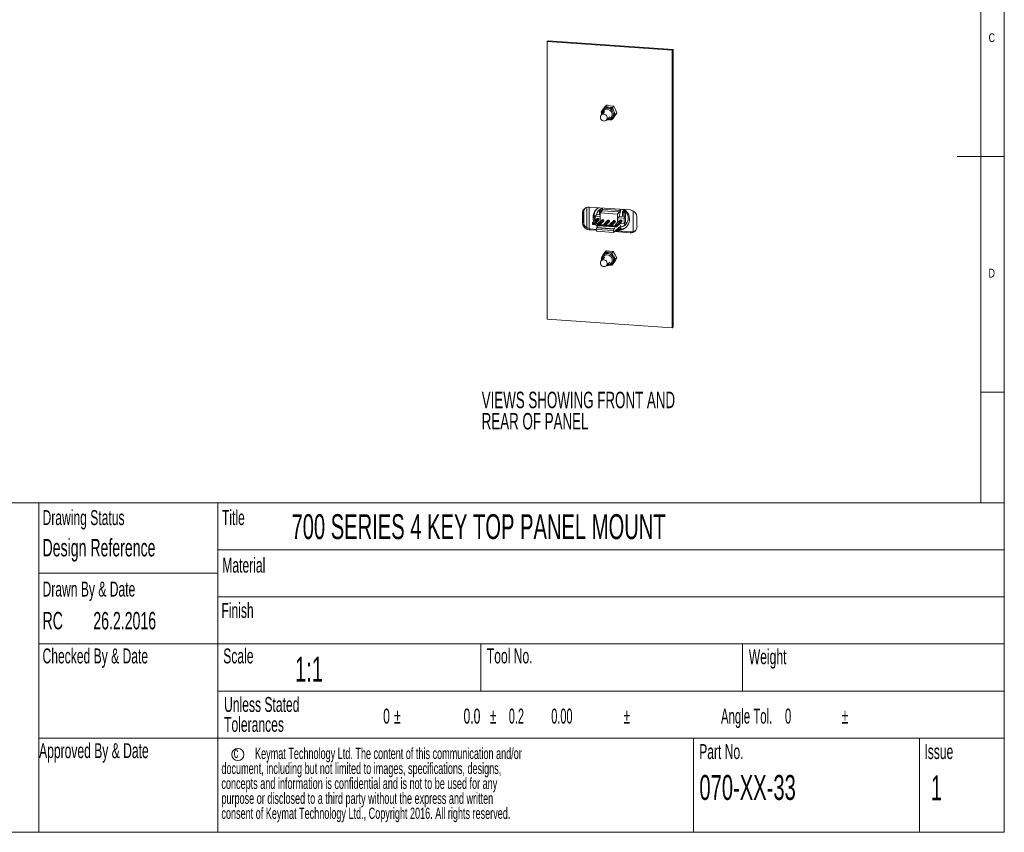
# Paper-space layout 'Sheet3' of a CAD drawing. Header units: millimetres. Extents: x 5 to 415, y 5 to 292.
# Tile 2 of 3: x 206 to 415, y 5 to 178. Entities that reach past the tile are written whole.
import ezdxf

# ---------------------------------------------------------------- set-up
doc = ezdxf.new("R2010")
doc.units = ezdxf.units.MM
doc.styles.add('SLDTEXTSTYLE0', font='TXT', dxfattribs={"width": 0.605})
doc.styles.add('SLDTEXTSTYLE1', font='TXT', dxfattribs={"width": 0.75})
doc.styles.add('SLDTEXTSTYLE2', font='TXT', dxfattribs={"width": 0.567742})
doc.styles.add('SLDTEXTSTYLE3', font='TXT', dxfattribs={"width": 0.57})
doc.styles.add('SLDTEXTSTYLE6', font='TXT', dxfattribs={"width": 0.545937})

# ---------------------------------------------------------------- blocks, each defined once
blk = doc.blocks.new('SW_NOTE_11')
at = {"color": 0, "linetype": 'Continuous', "lineweight": 0, "char_height": 3.5, "attachment_point": 1, "style": 'SLDTEXTSTYLE0'}
for s, insert in [('VIEWS SHOWING FRONT AND', (0, 4.5)), ('REAR OF PANEL', (0, -0.02))]:
    blk.add_mtext(s, dxfattribs=dict(at, insert=insert))
blk = doc.blocks.new('SW_NOTE_12')
at = {"color": 0, "linetype": 'Continuous', "lineweight": 0, "attachment_point": 1}
for s, insert, char_height, style in [('Storm Interface', (0, 3.4), 2.6458, 'SLDTEXTSTYLE0'), ('14 Bentinck Court', (0, -0.13), 2.6458, 'SLDTEXTSTYLE0'), ('Bentinck Road', (0, -3.66), 2.6458, 'SLDTEXTSTYLE0'), ('West Drayton', (0, -7.18), 2.6458, 'SLDTEXTSTYLE0'), ('Middlesex', (0, -10.71), 2.646, 'SLDTEXTSTYLE0'), ('UB7 7RQ. England', (0, -14.24), 2.6458, 'SLDTEXTSTYLE0'), ('tel:        +44 (0) 1895 431421', (0, -21.29), 2.6458, 'SLDTEXTSTYLE2'), ('fax:       +44 (0) 1895 431132', (0, -24.82), 2.6458, 'SLDTEXTSTYLE3'), ('email:sales@storm-interface.com', (0, -28.35), 2.6458, 'SLDTEXTSTYLE0'), ('website:www.storm-interface.com', (0, -31.88), 2.6458, 'SLDTEXTSTYLE0')]:
    blk.add_mtext(s, dxfattribs=dict(at, insert=insert, char_height=char_height, style=style))
blk = doc.blocks.new('SW_NOTE_13')
at = {"color": 0, "linetype": 'Continuous', "lineweight": 0, "char_height": 3.175, "attachment_point": 1, "style": 'SLDTEXTSTYLE0'}
for s, insert in [('Unless Stated', (0, 4.08)), ('Tolerances', (0, -0.15))]:
    blk.add_mtext(s, dxfattribs=dict(at, insert=insert))
blk = doc.blocks.new('SW_NOTE_14')
at = {"color": 0, "linetype": 'Continuous', "lineweight": 0, "attachment_point": 1}
for s, insert, char_height, style in [('%%p', (2.32, 4.08), 3.175, 'SLDTEXTSTYLE0'), ('%%p', (22.65, 4.08), 3.175, 'SLDTEXTSTYLE0'), ('%%p', (51.04, 4.08), 3.175, 'SLDTEXTSTYLE0'), ('Angle Tol.    0', (71.74, 4.08), 3.175, 'SLDTEXTSTYLE3'), ('%%p', (97.38, 4.08), 3.175, 'SLDTEXTSTYLE0'), ('0', (0, 4.08), 3.17, 'SLDTEXTSTYLE0'), ('0.0', (17.07, 4.08), 3.175, 'SLDTEXTSTYLE0'), ('0.2         0.00', (26.68, 4.08), 3.175, 'SLDTEXTSTYLE6')]:
    blk.add_mtext(s, dxfattribs=dict(at, insert=insert, char_height=char_height, style=style))
blk = doc.blocks.new('SW_NOTE_15')
at = {"color": 0, "linetype": 'Continuous', "lineweight": 0, "char_height": 2.3813, "attachment_point": 1, "style": 'SLDTEXTSTYLE0'}
for s, insert in [('Keymat Technology Ltd. The content of this communication and/or', (7.14, 3.06)), ('document, including but not limited to images, specifications, designs,', (0, -0.11)), ('concepts and information is confidential and is not to be used for any', (0, -3.29)), ('purpose or disclosed to a third party without the express and written', (0, -6.46)), ('consent of Keymat Technology Ltd., Copyright 2016. All rights reserved.', (0, -9.64))]:
    blk.add_mtext(s, dxfattribs=dict(at, insert=insert))

psp = doc.layouts.new('Sheet3')

# ---------------------------------------------------------------- linework, layer by layer
at = {"color": 7, "linetype": 'Continuous', "lineweight": 0}
for p, q in [((415, 5), (415, 292)), ((410, 287), (410, 75)), ((415, 148.5), (405, 148.5)), ((410, 98.5), (415, 98.5)), ((415, 75), (155, 75)), ((210, 75), (210, 5)), ((248, 75), (248, 5)), ((248, 65), (415, 65)), ((210, 60), (248, 60)), ((248, 55), (415, 55)), ((210, 45), (415, 45)), ((303.8, 45), (303.8, 35)), ((359.4, 45), (359.4, 35)), ((248, 35), (415, 35)), ((210, 25), (248, 25)), ((248, 25), (415, 25)), ((349, 25), (349, 5)), ((397, 25), (397, 5)), ((5, 5), (415, 5))]:
    psp.add_line(p, q, dxfattribs=at)
at = {"color": 7, "linetype": 'Continuous', "lineweight": 15}
for p, q in [((317.92, 172.92), (318.11, 173.11)), ((344.48, 171.08), (317.92, 172.92)), ((317.92, 172.92), (317.92, 114)), ((344.67, 171.27), (318.11, 173.11)), ((344.48, 171.08), (344.67, 171.27)), ((344.48, 112.16), (344.48, 171.08)), ((344.67, 112.35), (344.67, 171.27)), ((330.26, 159.15), (329.8, 158.54)), ((330.26, 159.15), (330.54, 159.42)), ((331.79, 158.9), (331.01, 159.01)), ((331.32, 159.31), (332.07, 159.18)), ((331.79, 158.9), (332.07, 159.18)), ((332.07, 159.18), (332.4, 158.47)), ((329.8, 158.54), (329.37, 157.96)), ((329.37, 157.96), (329.47, 157.74)), ((330.16, 158.04), (329.41, 157.32)), ((329.62, 158.26), (329.64, 158.29)), ((329.75, 158.46), (329.64, 158.29)), ((329.8, 158.54), (329.75, 158.46)), ((330.46, 156.24), (331.2, 156.96)), ((331.55, 156.28), (331.97, 156.86)), ((332.09, 158.17), (331.79, 158.9)), ((332.28, 157.16), (331.83, 156.55)), ((331.97, 156.86), (332.43, 157.47)), ((332.43, 157.47), (332.09, 158.17)), ((332.71, 157.74), (332.28, 157.16)), ((332.4, 158.47), (332.71, 157.74)), ((332.43, 157.47), (332.71, 157.74)), ((331.15, 156.33), (331.55, 156.28)), ((331.43, 156.43), (331.61, 156.53)), ((331.55, 156.28), (331.83, 156.55)), ((325.4, 136.43), (325.6, 136.61)), ((325.4, 136.43), (325.4, 134.49)), ((325.6, 136.61), (325.6, 134.68)), ((325.67, 134.21), (325.67, 137.07)), ((326.34, 137.72), (326.34, 133.36)), ((335.54, 137.17), (326.85, 137.77)), ((326.87, 137.77), (326.87, 133.15)), ((328.12, 135.86), (328.44, 136.17)), ((329.14, 136.13), (328.44, 136.17)), ((329, 137.14), (329.01, 137.15)), ((329, 137.14), (329, 136.13)), ((329.14, 137.13), (329, 137.14)), ((329.14, 137.14), (329.01, 137.15)), ((329.17, 137.22), (329.08, 136.96)), ((329.4, 136.94), (329.08, 136.96)), ((329.08, 136.96), (329.08, 136.13)), ((329.63, 137), (329.14, 136.53)), ((332.82, 136.27), (329.14, 136.53)), ((329.14, 136.53), (329.14, 134.66)), ((329.22, 137.26), (329.17, 137.22)), ((329.17, 137.22), (329.35, 137.2)), ((329.4, 137.25), (329.22, 137.26)), ((329.35, 137.2), (329.4, 137.25)), ((329.4, 136.94), (329.35, 137.2)), ((329.45, 137.11), (329.4, 137.25)), ((329.47, 137.01), (329.4, 136.94)), ((329.4, 136.94), (329.4, 136.78)), ((329.61, 137.1), (329.44, 137.11)), ((329.63, 137.11), (329.45, 137.12)), ((329.61, 137.1), (329.63, 137.11)), ((329.61, 136.99), (329.61, 137.1)), ((329.69, 137.31), (329.63, 137)), ((329.63, 137), (329.63, 137.11)), ((333.31, 136.75), (329.63, 137)), ((329.69, 137.58), (329.69, 137.31)), ((333.37, 137.05), (329.69, 137.31)), ((333.31, 136.75), (332.82, 136.27)), ((332.82, 136.27), (332.82, 134.4)), ((333.46, 136.89), (333.22, 135.76)), ((333.37, 137.05), (333.31, 136.75)), ((333.37, 137.32), (333.37, 137.05)), ((333.59, 137.15), (333.54, 137.1)), ((333.59, 137.15), (333.59, 137.31)), ((333.91, 136.8), (333.92, 136.81)), ((333.91, 136.8), (333.91, 135.79)), ((334.04, 136.79), (333.91, 136.8)), ((334.05, 136.8), (333.92, 136.81)), ((334.07, 136.88), (333.99, 136.62)), ((334.3, 136.6), (333.99, 136.62)), ((333.99, 136.62), (333.99, 135.79)), ((334.12, 136.92), (334.07, 136.88)), ((334.07, 136.88), (334.26, 136.86)), ((334.31, 136.91), (334.12, 136.92)), ((334.26, 136.86), (334.31, 136.91)), ((334.3, 136.6), (334.26, 136.86)), ((334.38, 136.67), (334.3, 136.6)), ((334.3, 136.6), (334.3, 135.77)), ((334.36, 136.77), (334.31, 136.91)), ((334.53, 136.77), (334.35, 136.78)), ((334.52, 136.76), (334.35, 136.77)), ((334.52, 136.76), (334.53, 136.77)), ((334.52, 135.75), (334.52, 136.76)), ((334.53, 135.75), (334.53, 136.77)), ((336.18, 132.57), (336.18, 136.98)), ((325.4, 134.49), (325.6, 134.68)), ((327.56, 134.4), (328.57, 135.38)), ((327.56, 134.27), (327.56, 134.4)), ((327.56, 134.4), (327.87, 134.38)), ((327.74, 134.26), (327.56, 134.27)), ((327.56, 134.27), (327.56, 134.09)), ((327.56, 134.09), (327.74, 134.07)), ((327.74, 134.26), (327.87, 134.38)), ((327.74, 134.07), (327.74, 134.26)), ((327.87, 134.07), (327.74, 134.07)), ((327.87, 134.38), (328.89, 135.36)), ((327.87, 134.07), (328.89, 135.05)), ((327.87, 134.38), (327.87, 134.07)), ((328.12, 135.86), (329.14, 135.79)), ((328.12, 134.94), (328.12, 135.86)), ((328.45, 134.63), (329.06, 134.59)), ((328.89, 135.36), (328.57, 135.38)), ((328.77, 133.94), (328.64, 133.82)), ((328.77, 133.94), (332.45, 133.69)), ((328.78, 134.32), (329.59, 135.1)), ((328.78, 134.18), (328.78, 134.32)), ((328.78, 134.32), (329.1, 134.29)), ((328.97, 134.17), (328.78, 134.18)), ((328.78, 134.18), (328.78, 134)), ((328.78, 134), (328.97, 133.99)), ((328.89, 135.05), (328.89, 135.36)), ((328.97, 134.17), (329.1, 134.29)), ((328.97, 133.99), (328.97, 134.17)), ((329.1, 133.98), (328.97, 133.99)), ((329.07, 133.98), (329.02, 133.93)), ((329.1, 134.29), (329.91, 135.08)), ((329.1, 133.98), (329.91, 134.76)), ((329.1, 134.29), (329.1, 133.98)), ((330.01, 133.98), (329.16, 134.04)), ((330.01, 134.23), (330.82, 135.01)), ((330.01, 134.1), (330.01, 134.23)), ((330.01, 134.23), (330.32, 134.21)), ((330.19, 134.09), (330.01, 134.1)), ((330.01, 134.1), (330.01, 133.92)), ((330.01, 133.92), (330.19, 133.9)), ((330.19, 134.09), (330.32, 134.21)), ((330.19, 133.9), (330.19, 134.09)), ((330.32, 133.9), (330.19, 133.9)), ((330.32, 134.21), (331.13, 134.99)), ((330.32, 133.9), (331.13, 134.68)), ((330.32, 134.21), (330.32, 133.9)), ((331.24, 133.9), (330.39, 133.96)), ((331.24, 134.15), (332.05, 134.93)), ((331.24, 134.01), (331.24, 134.15)), ((331.24, 134.15), (331.55, 134.12)), ((331.42, 134), (331.24, 134.01)), ((331.24, 134.01), (331.24, 133.83)), ((331.24, 133.83), (331.42, 133.82)), ((331.42, 134), (331.55, 134.12)), ((331.42, 133.82), (331.42, 134)), ((331.55, 134.12), (332.36, 134.91)), ((331.55, 133.81), (332.36, 134.59)), ((331.55, 134.12), (331.55, 133.81)), ((332.46, 133.81), (331.61, 133.87)), ((332.46, 134.06), (333.48, 135.04)), ((332.46, 133.93), (332.46, 134.06)), ((332.46, 134.06), (332.78, 134.04)), ((332.65, 133.92), (332.46, 133.93)), ((332.46, 133.93), (332.46, 133.74)), ((332.78, 134.04), (332.65, 133.92)), ((332.65, 133.73), (332.65, 133.92)), ((332.78, 134.04), (333.79, 135.02)), ((332.78, 133.73), (333.79, 134.71)), ((332.78, 134.04), (332.78, 133.73)), ((333.22, 135.76), (332.95, 135.49)), ((332.95, 135.49), (332.95, 134.53)), ((332.98, 135.52), (334.25, 135.44)), ((334.57, 135.75), (333.24, 135.84)), ((333.29, 134.22), (333.46, 133.76)), ((333.29, 134.22), (333.29, 134.22)), ((333.31, 134.18), (333.31, 134.24)), ((333.36, 134.29), (334.25, 134.23)), ((333.79, 135.02), (333.48, 135.04)), ((333.79, 134.71), (333.79, 135.02)), ((334.25, 135.44), (334.57, 135.75)), ((334.25, 135.44), (334.25, 134.23)), ((334.25, 134.23), (334.57, 134.54)), ((334.57, 135.75), (334.57, 134.54)), ((336.99, 133.69), (336.99, 135.62)), ((326.85, 132.94), (327.05, 133.13)), ((326.85, 132.94), (328.36, 132.84)), ((327.05, 133.13), (328.36, 133.04)), ((332.04, 132.8), (328.36, 133.05)), ((328.36, 133.05), (328.36, 132.64)), ((332.04, 132.39), (328.36, 132.64)), ((328.52, 133.45), (328.42, 133.36)), ((328.42, 133.36), (332.1, 133.1)), ((328.64, 133.82), (328.52, 133.45)), ((328.52, 133.45), (332.2, 133.19)), ((328.64, 133.82), (332.32, 133.56)), ((331.55, 133.81), (331.42, 133.82)), ((332.04, 132.39), (333.31, 133.61)), ((332.04, 132.8), (332.04, 132.39)), ((332.2, 133.19), (332.1, 133.1)), ((332.32, 133.56), (332.2, 133.19)), ((332.23, 132.57), (335.54, 132.34)), ((332.45, 133.69), (332.32, 133.56)), ((332.43, 132.76), (335.74, 132.53)), ((332.52, 133.5), (332.45, 133.69)), ((332.46, 133.74), (332.65, 133.73)), ((332.75, 133.73), (332.52, 133.5)), ((332.98, 132.86), (332.56, 132.89)), ((332.78, 133.73), (332.65, 133.73)), ((333.07, 132.95), (332.65, 132.98)), ((333.37, 133.07), (332.79, 133.11)), ((332.98, 132.86), (333.07, 132.95)), ((333.04, 132.95), (333.04, 133.09)), ((333.37, 133.43), (333.14, 133.45)), ((333.15, 132.94), (333.15, 133.08)), ((333.34, 133.07), (333.21, 132.94)), ((333.31, 133.61), (333.37, 133.43)), ((333.37, 133.43), (333.37, 133.07)), ((333.37, 133.07), (333.59, 133.28)), ((333.45, 133.77), (333.59, 133.76)), ((333.54, 133.71), (333.59, 133.76)), ((333.59, 133.28), (333.59, 133.76)), ((335.54, 132.34), (335.74, 132.53)), ((330.14, 128.18), (329.74, 127.53)), ((330.14, 128.18), (330.42, 128.46)), ((331.67, 128.08), (330.89, 128.12)), ((331.2, 128.42), (331.95, 128.35)), ((331.67, 128.08), (331.95, 128.35)), ((332.04, 127.37), (331.67, 128.08)), ((331.95, 128.35), (332.35, 127.67)), ((332.35, 127.67), (332.72, 126.97)), ((329.56, 127.24), (329.37, 126.91)), ((329.37, 126.91), (329.44, 126.78)), ((330.16, 127.13), (329.41, 126.41)), ((329.49, 126.48), (329.46, 126.73)), ((329.58, 127.27), (329.64, 127.38)), ((329.75, 127.55), (329.64, 127.38)), ((330.46, 125.33), (331.2, 126.05)), ((331.43, 125.52), (331.61, 125.62)), ((331.67, 125.42), (332.04, 126.04)), ((331.67, 125.42), (331.95, 125.69)), ((332.35, 126.34), (331.95, 125.69)), ((332.44, 126.7), (332.04, 127.37)), ((332.04, 126.04), (332.44, 126.7)), ((332.72, 126.97), (332.35, 126.34)), ((332.44, 126.7), (332.72, 126.97)), ((331.23, 125.44), (331.67, 125.42)), ((317.92, 114), (344.48, 112.16)), ((344.48, 112.16), (344.67, 112.35))]:
    psp.add_line(p, q, dxfattribs=at)
at = {"color": 8, "linetype": 'Continuous', "lineweight": 15}
for p, q in [((325.67, 134.22), (325.67, 137.06)), ((333.48, 133.72), (333.54, 133.71))]:
    psp.add_line(p, q, dxfattribs=at)
at = {"color": 7, "linetype": 'Continuous', "lineweight": 15, "flags": 128}
for points in [[(329.21, 156.83), (329.24, 157.02), (329.32, 157.2), (329.44, 157.34), (329.6, 157.44), (329.79, 157.5), (329.99, 157.5), (330.18, 157.44), (330.35, 157.34), (330.5, 157.2), (330.6, 157.02), (330.65, 156.83), (330.65, 156.63), (330.6, 156.44), (330.5, 156.28), (330.35, 156.16), (330.18, 156.08), (329.99, 156.05), (329.79, 156.08), (329.6, 156.16), (329.44, 156.28), (329.32, 156.44), (329.24, 156.63), (329.21, 156.83)], [(329.49, 157.39), (329.47, 157.5), (329.46, 157.76)], [(328.91, 134.44), (328.88, 134.48), (328.77, 134.61)], [(328.94, 134.46), (328.9, 134.5), (328.82, 134.6)], [(329.94, 134.9), (329.93, 134.98), (329.91, 135.02)], [(329.91, 134.79), (329.93, 134.83), (329.94, 134.9)], [(331.17, 134.82), (331.15, 134.89), (331.13, 134.93)], [(331.13, 134.71), (331.15, 134.75), (331.17, 134.82)], [(332.4, 134.73), (332.38, 134.81), (332.36, 134.85)], [(332.36, 134.62), (332.38, 134.66), (332.4, 134.73)], [(333.46, 133.76), (333.47, 133.74), (333.48, 133.73), (333.49, 133.71), (333.5, 133.7), (333.51, 133.7), (333.52, 133.7), (333.53, 133.71), (333.54, 133.71)], [(329.21, 125.92), (329.24, 126.11), (329.32, 126.29), (329.44, 126.43), (329.6, 126.54), (329.79, 126.59), (329.99, 126.59), (330.18, 126.53), (330.35, 126.43), (330.5, 126.29), (330.6, 126.11), (330.65, 125.92), (330.65, 125.72), (330.6, 125.53), (330.5, 125.37), (330.35, 125.25), (330.18, 125.17), (329.99, 125.14), (329.79, 125.17), (329.6, 125.25), (329.44, 125.37), (329.32, 125.54), (329.24, 125.72), (329.21, 125.92)]]:
    psp.add_lwpolyline(points, dxfattribs=at)
at = {"color": 8, "linetype": 'Continuous', "lineweight": 15, "flags": 128}
for points in [[(331.72, 157.33), (331.71, 157.57), (331.65, 157.8), (331.55, 158.01), (331.4, 158.2), (331.21, 158.35), (331, 158.46), (330.77, 158.53), (330.54, 158.54), (330.32, 158.5), (330.11, 158.41), (329.93, 158.27), (329.79, 158.09), (329.69, 157.89), (329.65, 157.66), (329.64, 157.54)], [(331.72, 126.52), (331.69, 126.75), (331.62, 126.97), (331.49, 127.18), (331.33, 127.36), (331.13, 127.49), (330.91, 127.59), (330.68, 127.63), (330.45, 127.62), (330.23, 127.56), (330.03, 127.45), (329.87, 127.29), (329.74, 127.1), (329.67, 126.89), (329.64, 126.66), (329.64, 126.63)]]:
    psp.add_lwpolyline(points, dxfattribs=at)
at = {"color": 7, "linetype": 'Continuous', "lineweight": 15}
psp.add_circle((252.22, 21.53), 1.3, dxfattribs=at)
for centre, radius, start, end in [((330.79, 157.79), 1.24, 80.0533, 142.9274), ((330.77, 157.58), 1.45, 24.0822, 80.4712), ((330.83, 157.47), 1.2, 255.6209, 332.4059), ((331.01, 157.57), 1.2, 299.9644, 323.4873), ((330.91, 157.62), 1.31, 324.4573, 25.1728), ((326.74, 136.44), 1.34, 85.2232, 180.6624), ((326.95, 136.62), 1.36, 140.1965, 180.4479), ((329.95, 135.63), 2.29, 118.8204, 204.1343), ((330.22, 135.84), 2.34, 138.6654, 203.5345), ((330.13, 135.86), 1.76, 104.5128, 171.2055), ((330.17, 135.88), 1.78, 134.1662, 171.0932), ((333.05, 135.21), 2.36, 268.1512, 60.4661), ((333.91, 136.83), 0.455, 144.1216, 172.4612), ((333.21, 135.45), 1.92, 281.5098, 73.1963), ((335.42, 135.6), 1.57, 0.69, 85.4711), ((326.98, 134.51), 1.57, 180.69, 265.4711), ((327.17, 134.7), 1.57, 180.69, 265.4711), ((330.33, 135.71), 2.68, 212.8018, 229.6655), ((330.54, 135.93), 2.67, 212.7989, 228.1184), ((329.74, 134.92), 0.194, 57.4561, 114.6097), ((330.96, 134.83), 0.194, 57.4561, 114.6097), ((332.19, 134.75), 0.194, 57.4561, 114.6097), ((333.38, 135.36), 1.78, 276.9282, 313.8161), ((328.91, 133.09), 0.554, 151.6924, 184.2746), ((332.59, 132.84), 0.554, 151.6924, 184.2746), ((333.23, 135.36), 2.42, 266.0293, 269.4669), ((333.38, 135.33), 2.26, 269.0896, 309.6706), ((335.66, 133.67), 1.34, 265.2232, 0.6624), ((335.84, 133.89), 1.36, 265.5498, 307.7616), ((330.79, 126.89), 1.23, 85.2628, 148.5983), ((330.77, 126.68), 1.44, 28.7932, 85.4253), ((330.83, 126.56), 1.2, 255.4711, 333.6275), ((331.01, 126.66), 1.2, 299.9706, 329.0035), ((330.89, 126.71), 1.33, 329.9923, 30.0077)]:
    psp.add_arc(centre, radius, start, end, dxfattribs=at)
at = {"color": 8, "linetype": 'Continuous', "lineweight": 15}
for centre, radius, start, end in [((330.7, 157.5), 1.32, 333.8037, 143.351), ((330.76, 157.41), 0.958, 265.4059, 355.1574), ((330.7, 126.59), 1.32, 334.6285, 143.4822), ((330.76, 126.51), 0.96, 265.474, 0.6106)]:
    psp.add_arc(centre, radius, start, end, dxfattribs=at)
at = {"color": 7, "linetype": 'Continuous', "lineweight": 15}
for points, knots in [([(331.01, 159.01), (330.82, 159.04), (330.56, 159.09), (330.32, 159.14), (330.26, 159.15)], [0, 0, 0, 0, 0.750122, 1, 1, 1, 1]), ([(330.54, 159.42), (330.6, 159.41), (330.87, 159.38), (331.12, 159.34), (331.32, 159.31)], [0, 0, 0, 0, 0.250131, 1, 1, 1, 1]), ([(329.63, 158.25), (329.62, 158.24), (329.56, 158.16), (329.5, 158.01), (329.48, 157.86), (329.47, 157.8)], [0, 0, 0, 0, 0.111593, 0.603599, 1, 1, 1, 1]), ([(330.89, 128.12), (330.7, 128.13), (330.44, 128.15), (330.2, 128.18), (330.14, 128.18)], [0, 0, 0, 0, 0.7501224, 1, 1, 1, 1]), ([(330.42, 128.46), (330.48, 128.45), (330.75, 128.44), (331, 128.43), (331.2, 128.42)], [0, 0, 0, 0, 0.2501313, 1, 1, 1, 1]), ([(329.59, 127.27), (329.57, 127.25), (329.52, 127.15), (329.48, 126.99), (329.47, 126.84), (329.46, 126.78)], [0, 0, 0, 0, 0.15935, 0.62451, 1, 1, 1, 1])]:
    psp.add_open_spline(points, degree=3, knots=knots, dxfattribs=at)

# ---------------------------------------------------------------- block references
at = {"color": 7, "linetype": 'Continuous', "lineweight": 0}
for name, p in [('SW_NOTE_11', (304.02, 94.07)), ('SW_NOTE_12', (156.73, 44.97)), ('SW_NOTE_13', (249.31, 29.66)), ('SW_NOTE_14', (283.09, 27.18)), ('SW_NOTE_15', (248.74, 19.88))]:
    psp.add_blockref(name, p, dxfattribs=at)

# ---------------------------------------------------------------- texts
at = {"color": 7, "linetype": 'Continuous', "lineweight": 0, "attachment_point": 1}
for s, insert, char_height, style in [('C', (411.67, 174.67), 1.85, 'SLDTEXTSTYLE1'), ('D', (411.67, 124.67), 1.85, 'SLDTEXTSTYLE1'), ('Drawing Status', (210.75, 73.42), 3.175, 'SLDTEXTSTYLE0'), ('Title', (248.85, 73.42), 3.175, 'SLDTEXTSTYLE0'), ('700 SERIES 4 KEY TOP PANEL MOUNT', (263.62, 72.56), 5.2917, 'SLDTEXTSTYLE0'), ('Design Reference', (210.75, 67.3), 3.7042, 'SLDTEXTSTYLE0'), ('Material', (248.93, 63.32), 3.175, 'SLDTEXTSTYLE0'), ('Drawn By & Date', (210.75, 58.24), 3.175, 'SLDTEXTSTYLE0'), ('Finish', (248.74, 53.72), 3.175, 'SLDTEXTSTYLE0'), ('RC', (210.75, 51.8), 3.704, 'SLDTEXTSTYLE0'), ('26.2.2016', (221.54, 51.8), 3.704, 'SLDTEXTSTYLE0'), ('Checked By & Date', (210.75, 44.04), 3.175, 'SLDTEXTSTYLE0'), ('Scale', (249.13, 44.04), 3.175, 'SLDTEXTSTYLE0'), ('Tool No.', (305.11, 44.04), 3.175, 'SLDTEXTSTYLE0'), ('Weight', (360.74, 43.88), 3.175, 'SLDTEXTSTYLE0'), ('1:1', (264.36, 42.27), 5.292, 'SLDTEXTSTYLE0'), ('Approved By & Date', (210.02, 23.93), 3.175, 'SLDTEXTSTYLE0'), ('Part No.', (350.2, 23.73), 3.175, 'SLDTEXTSTYLE0'), ('Issue', (398.03, 23.73), 3.175, 'SLDTEXTSTYLE0'), ('c', (251.35, 23.15), 2.38, 'SLDTEXTSTYLE0'), ('070-XX-33', (350.25, 17.17), 5.292, 'SLDTEXTSTYLE0'), ('1', (399.41, 17.07), 5.29, 'SLDTEXTSTYLE0')]:
    psp.add_mtext(s, dxfattribs=dict(at, insert=insert, char_height=char_height, style=style))

doc.saveas('drawing.dxf')
